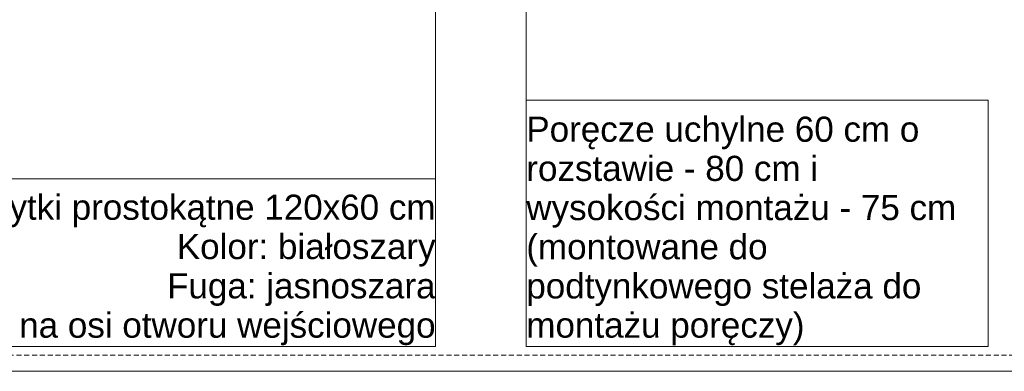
# Model space of a CAD drawing. Extents: x 180 to 4140, y 54 to 2910.
# Tile 2 of 10: x 1114 to 2096, y 60 to 410. Entities that reach past the tile are written whole.
import ezdxf
from ezdxf.xclip import XClip

# ---------------------------------------------------------------- set-up
doc = ezdxf.new("R2010")
doc.units = 0
doc.header["$MEASUREMENT"] = 0
doc.header["$XCLIPFRAME"] = 0
doc.linetypes.add('Przerywana długa', pattern=[78, 50, -28])
for name, color, linetype in [('810-G Ogólne', 7, 'Continuous'), ('820-G Rysunki Obrazki', 7, 'Continuous'), ('840-G Znaczniki ogólne', 7, 'Continuous')]:
    doc.layers.add(name, color=color, linetype=linetype)
doc.styles.add('STYL_AUTOMATYCZNY_3', font='arial.ttf')

# ---------------------------------------------------------------- blocks, each defined once
blk = doc.blocks.new('Rysunek_1_1', base_point=(-3336.16, -21530.76))
at = {"layer": '820-G Rysunki Obrazki', "color": 154, "linetype": 'Continuous', "lineweight": 13, "ltscale": 0.5}
for p, q in [((1528.99, 852.2), (1528.99, 84.61)), ((1619.55, 561.95), (1619.55, 84.61)), ((2080.35, 330.33), (1619.55, 330.33)), ((1619.55, 330.33), (1619.55, 84.61)), ((2080.35, 84.61), (2080.35, 330.33)), ((1528.99, 251.75), (956.77, 251.75)), ((1528.99, 84.61), (1528.99, 251.75)), ((956.77, 84.61), (1528.99, 84.61)), ((1528.99, 84.61), (956.77, 84.61)), ((1619.55, 84.61), (2080.35, 84.61)), ((1619.55, 84.61), (2080.35, 84.61))]:
    blk.add_line(p, q, dxfattribs=at)
at = {"layer": '820-G Rysunki Obrazki', "color": 154, "linetype": 'Continuous', "lineweight": 13, "insert": (1619.55, 85.97), "char_height": 25, "width": 450.8008, "attachment_point": 7, "line_spacing_factor": 0.937191, "style": 'STYL_AUTOMATYCZNY_3'}
blk.add_mtext('\\A1;{\\pql;\\fArial|b0|i0|c238|p0;\\W1.000000;Poręcze uchylne 60 cm o rozstawie - 80\\fArial|b0|i0|c238|p0;\\W1.000000; \\fArial|b0|i0|c238|p0;\\W1.000000;cm i wysokości montażu - 75 cm (montowane\\fArial|b0|i0|c238|p0;\\W1.000000; \\fArial|b0|i0|c238|p0;\\W1.000000;do podtynkowego stelaża do montażu poręczy)}', dxfattribs=at)
at = {"layer": '820-G Rysunki Obrazki', "color": 154, "linetype": 'Continuous', "lineweight": 13, "insert": (1528.99, 85.97), "char_height": 25, "attachment_point": 9, "line_spacing_factor": 0.94034, "style": 'STYL_AUTOMATYCZNY_3'}
blk.add_mtext('\\A1;{\\pqr;\\fArial|b0|i0|c238|p0;\\W1.000000;Płytki prostokątne 120x60 cm\\P\\pqr;\\fArial|b0|i0|c238|p0;\\W1.000000;Kolor: białoszary\\P\\pqr;\\fArial|b0|i0|c238|p0;\\W1.000000;Fuga: jasnoszara\\P\\pqr;\\fArial|b0|i0|c238|p0;\\W1.000000;Układane na osi otworu wejściowego}', dxfattribs=at)

msp = doc.modelspace()

# ---------------------------------------------------------------- linework, layer by layer
at = {"layer": '810-G Ogólne', "color": 7, "linetype": 'Continuous', "lineweight": 13, "ltscale": 0.1}
msp.add_line((3140, 60), (180, 60), dxfattribs=at)
at = {"layer": '840-G Znaczniki ogólne', "color": 8, "linetype": 'Przerywana długa', "lineweight": 13, "ltscale": 0.1}
msp.add_lwpolyline([(221.19, 2885.84), (812.21, 2885.84), (1464.95, 2885.84), (3175.01, 2885.84), (3175.01, 76.21), (221.19, 76.21)], close=True, dxfattribs=at)

# ---------------------------------------------------------------- block references
at = {"layer": '820-G Rysunki Obrazki', "color": 7, "linetype": 'Continuous', "lineweight": 13, "ltscale": 0.1}
ref = msp.add_blockref('Rysunek_1_1', (-3336.16, -21530.76), dxfattribs=at)
XClip(ref).set_block_clipping_path([(341.290112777, 402.1131459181), (953.1924368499, 402.1131459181), (953.1924368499, 82.7263964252), (2475.1191023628, 82.7263964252), (2475.1191023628, 183.4707389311), (2344.9990529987, 183.4707389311), (2344.9990529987, 371.3792950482), (3305.178, 371.3792950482), (3305.178, 954.6321297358), (2703.4901120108, 954.6321297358), (2703.4901120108, 1738.772080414), (3305.178, 1738.772080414), (3305.178, 2269.4922317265), (3085.6830056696, 2269.4922317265), (3085.6830056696, 2383.6040646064), (2703.4901120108, 2383.6040646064), (2703.4901120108, 2744.0868391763), (1585.057768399, 2744.0868391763), (1585.057768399, 2885.838607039), (932.3142418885, 2885.838607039), (932.3142418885, 2744.0868391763), (341.290112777, 2744.0868391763)])

doc.saveas('drawing.dxf')
